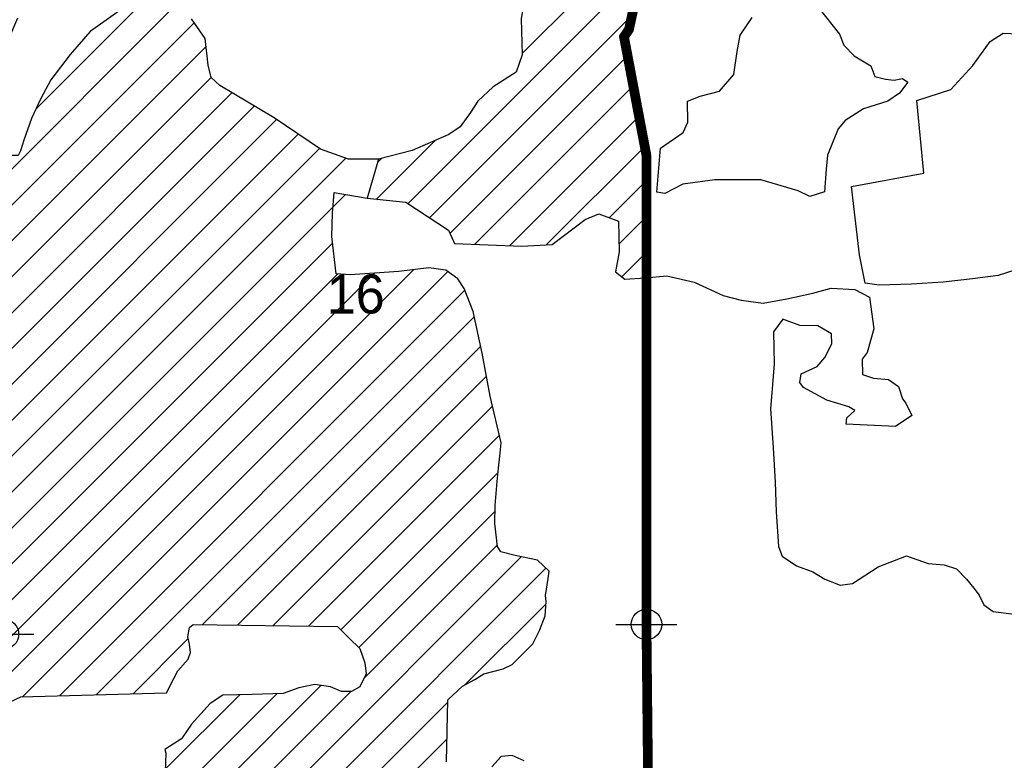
# Model space of a CAD drawing. Extents: x 192051 to 352051, y 710978 to 817615.
# Tile 67 of 85: x 294736 to 302819, y 773987 to 780068. Entities that reach past the tile are written whole.
import ezdxf
from ezdxf.enums import TextEntityAlignment as Align

# ---------------------------------------------------------------- set-up
doc = ezdxf.new("R2010")
doc.units = 0
doc.header["$LTSCALE"] = 800
doc.header["$PDMODE"] = 34
doc.header["$PDSIZE"] = 250
doc.layers.get('0').update_dxf_attribs({"linetype": 'CONTINUOUS'})
for name, color, linetype in [('SEC', 2, 'CONTINUOUS'), ('TEXT', 7, 'CONTINUOUS'), ('WETDBA', 11, 'CONTINUOUS'), ('WETFILL', 12, 'CONTINUOUS'), ('WSHEDS', 3, 'CONTINUOUS')]:
    doc.layers.add(name, color=color, linetype=linetype)

# ---------------------------------------------------------------- blocks, each defined once
blk = doc.blocks.new('*X')
at = {"color": 0}
for p, q in [((298861.3, 779790.1), (299594.4, 780523.1)), ((297923.1, 778557.2), (299720.7, 780354.8)), ((289479.9, 773650.3), (295966.9, 780137.3)), ((294867.7, 779332.7), (295704.3, 780169.3)), ((298101.7, 778441.1), (299762.8, 780102.2)), ((290512, 774387.7), (296168, 780043.7)), ((291066.5, 774647.5), (296266.9, 779847.9)), ((298268.7, 778313.4), (299726.9, 779771.6)), ((291511.8, 774798.1), (296307.9, 779594.1)), ((292530.3, 775521.9), (296477, 779468.6)), ((298473.9, 778224), (299773.8, 779523.8)), ((292591.7, 775288.6), (296661.8, 779358.7)), ((292684.3, 775086.5), (296845.6, 779247.8)), ((298756.6, 778212), (299820.6, 779276)), ((292721.4, 774829), (297021.5, 779129)), ((297666.1, 778594.9), (298148.9, 779077.7)), ((292702.9, 774515.7), (297197.4, 779010.3)), ((299058.2, 778218.9), (299867.5, 779028.1)), ((292749.4, 774267.6), (297412.7, 778930.8)), ((297675.9, 778899.3), (297705.6, 778929.1)), ((299575.8, 778441.7), (299881.7, 778747.7)), ((293085, 774308.4), (297410.6, 778634)), ((299657.3, 778228.5), (299881.7, 778453)), ((293304, 774232.7), (297306.1, 778234.8)), ((299679.6, 777956.2), (299881.7, 778158.3)), ((293988.1, 774032.8), (297971.5, 778016.2)), ((294759.4, 774509.5), (298250.2, 778000.3)), ((293561.8, 774195.9), (297347.5, 777981.6)), ((293764.2, 774103.6), (297648.5, 777987.9)), ((295062, 774517.3), (298390.9, 777846.3)), ((295364.5, 774525.2), (298467.5, 777628.1)), ((296234.1, 775100.1), (298519.9, 777385.9)), ((296525.2, 775096.5), (298568.7, 777139.9)), ((296816.3, 775092.9), (298619.1, 776895.7)), ((297107.4, 775089.3), (298675.1, 776657)), ((297371.7, 775059), (298663.5, 776350.8)), ((297521.3, 774913.8), (298639, 776031.6)), ((297563.9, 774661.7), (298658.4, 775756.2)), ((296232.9, 773036), (298853.9, 775657.1)), ((296411.4, 772919.9), (299055.7, 775564.2)), ((298394.8, 774608.6), (299056.5, 775270.3)), ((295667.1, 774533), (296120.1, 774986.1)), ((295910.4, 773302.9), (297209.7, 774602.2)), ((295920.9, 773608.2), (296846.3, 774533.6)), ((295931.4, 773913.4), (296544, 774525.9)), ((296061.9, 773159.8), (297455, 774552.9)), ((296627.6, 772841.3), (298250, 774463.8)), ((296955.1, 772874.2), (298244.4, 774163.5))]:
    blk.add_line(p, q, dxfattribs=at)

msp = doc.modelspace()

# ---------------------------------------------------------------- linework, layer by layer
at = {"layer": 'SEC', "color": 0}
for p in [(299881.7, 775102.8), (294602.8, 775022.5)]:
    msp.add_point(p, dxfattribs=at)
at = {"layer": 'WETDBA', "color": 0}
for points in [[(299269.5, 780845.5), (298957.3, 780735.5), (298854.1, 780074.6), (298861.6, 779780.1), (298813.5, 779636.1), (298622.4, 779516.1), (298496.2, 779400.1), (298436.3, 779307.3), (298353.3, 779187.3), (298260.3, 779126.4), (297958, 778994.2), (297682.9, 778923.2)], [(295550.7, 780136.9), (295315.4, 779971.4), (295149.7, 779782.4), (294991.1, 779573.9), (294906.8, 779416.5), (294832.5, 779257.3), (294770.3, 779078.1), (294744, 778992.2), (294724.4, 778952.5), (294646.5, 778954.4), (294619.5, 779084.1), (294633.5, 779878.2), (294722.1, 780082.6)], [(301289.9, 780175.1), (301467.4, 779950.2), (301502.9, 779859.6), (301586, 779771.3), (301723.5, 779690.1), (301757.6, 779600.9), (301843, 779579.6), (301916.4, 779570.6), (301982.4, 779585.6), (302026.5, 779553.9), (301959.7, 779465), (301862, 779400.3), (301662.8, 779335.3), (301512.5, 779240), (301455, 779172.7), (301367.6, 778957), (301358, 778841.4), (301342.6, 778653.9), (301222.4, 778615.8), (301126.9, 778662.5), (300820.6, 778753.1), (300444.1, 778754), (300179.4, 778718.2), (300032.2, 778640.9), (299966.4, 778652.9), (299997.2, 779014.1), (300182.9, 779141.8), (300221.4, 779228.1), (300218.4, 779399.4), (300323.4, 779440.7), (300480.1, 779482.1), (300599.3, 779619), (300625.7, 779806.7), (300651.6, 779940.5), (300749.9, 780085.3)], [(297682.9, 778923.2), (297435.5, 778922.6), (297204.6, 779005.4), (296824.7, 779261.9), (296378.7, 779527), (296308.2, 779592.8), (296283, 779693.6), (296260.2, 779912.6), (296145.6, 780075.6)], [(302981.7, 778036.6), (302768.9, 777967.5), (302558.8, 777940), (302317.7, 777914.1), (302057.7, 777896.6), (301792.5, 777888.6), (301678.2, 777904.8), (301629.9, 778137), (301563.9, 778698.8), (302158.7, 778809.3), (302101.2, 779405.9), (302380.3, 779495), (302560.7, 779691.2), (302703.1, 779888.9), (302810.5, 779957.3), (303257.9, 779937.5)], [(298240.8, 773973.6), (298250.4, 774482.3), (298372.4, 774596.7), (298472.1, 774649.5), (298545.8, 774697.6), (298705.5, 774737.9), (298779, 774772.6), (298949.7, 774943.4), (299004.7, 775053.8), (299051, 775172.2), (299057.6, 775289.9), (299053.5, 775340.6), (299076.2, 775480.8), (299081.7, 775539), (298987.6, 775630), (298803.7, 775667.3), (298685.8, 775698.7), (298660, 775742.9), (298636.3, 775931.4), (298640.3, 776080.1), (298657.3, 776276.6), (298666.4, 776385.1), (298678.8, 776484.6), (298690, 776593.2), (298599.9, 776977.8), (298532.2, 777329.3), (298457.8, 777672.8), (298385.3, 777860.8), (298332.7, 777939.3), (298233.7, 778012.5), (298095.8, 778031.1), (297848.1, 778001.5), (297448.3, 777974.3), (297334.1, 777982.5), (297300.1, 778288), (297303.9, 778479.1), (297317.6, 778650), (297588.1, 778603.5)], [(297588.1, 778603.5), (297905.5, 778568.6), (298256, 778340.7), (298307.1, 778231), (298859.4, 778207.6), (299108.5, 778221.7), (299379.6, 778427.6), (299491.6, 778473), (299653.1, 778413), (299658.8, 778160.8), (299627.1, 777996.9), (299705.2, 777936.4), (299872.3, 777947.9)], [(299872.3, 777947.9), (300049.8, 777964.2), (300273.8, 777912.2), (300510.8, 777803.5), (300658, 777764.1), (300840.5, 777741.6), (301032.9, 777776.1), (301248.8, 777823.5), (301397.1, 777864), (301591.3, 777851.9), (301713.2, 777788.9), (301749.6, 777530.9), (301692.3, 777336.3), (301651.4, 777280.2), (301654.9, 777155.9), (301744.5, 777124.1), (301868.6, 777114.9), (301951.6, 777055.2), (301983.1, 776955.4), (302011.4, 776918.3), (302060.6, 776819.2), (301925, 776726.8), (301520.4, 776747.6), (301527.5, 776800.2), (301591.7, 776857.9), (301543.8, 776890.6), (301363.5, 776944.3), (301170.6, 777048.4), (301140.6, 777090.3), (301150.6, 777159.3), (301283.3, 777219.7), (301346.1, 777294.3), (301402.4, 777407.5), (301401.3, 777489.5), (301289.9, 777553.7), (301139.8, 777556.9), (301000.6, 777608.7), (300924.8, 777506), (300930.3, 777241.8), (300911.4, 777004.2), (300900.3, 776874.4), (300920.8, 776552.8), (300938.3, 776270.7), (300945.8, 776028.5), (300965.6, 775743.6), (300994.9, 775664.2), (301113.3, 775584), (301247.4, 775535.6), (301346.7, 775473.1), (301471.6, 775425.7), (301573.6, 775439.6), (301783.2, 775574.5), (302017.8, 775665.8), (302193.5, 775603.4), (302326.2, 775591.7), (302425.7, 775559.6), (302508.3, 775475.2), (302570, 775399.2), (302612.5, 775342.9), (302650.3, 775263.8), (302727.4, 775209.5), (302899.3, 775187.4)], [(294522.6, 774403.4), (294746.8, 774509.1), (295941.1, 774540.1), (296002.2, 774658.5), (296035.8, 774720.6), (296118.2, 774816.5), (296139.3, 774873.2), (296131, 774940), (296116.6, 775001), (296130.5, 775077.9), (296160, 775101), (297344.8, 775086.3), (297439.8, 774989.7), (297530.1, 774905.6), (297568.7, 774788.4), (297581.5, 774697.7), (297528.5, 774589.5), (297459.2, 774552.8), (297377.2, 774553.1), (297288.8, 774590.6), (297159.4, 774609.6), (297028.2, 774583.2), (296899.3, 774534.9), (296644.3, 774528.4), (296404.2, 774522.4), (296298.7, 774454.6), (296147.8, 774283.9), (296064.9, 774162.5), (295928.4, 774074.4), (295936, 774044.3), (295909.6, 773280.4)], [(298878.2, 773982.6), (298779.6, 774026), (298690.1, 774018.3), (298611.4, 773934.5)]]:
    msp.add_lwpolyline(points, dxfattribs=at)
at = {"layer": 'WETFILL', "color": 0}
msp.add_lwpolyline([(297682.9, 778923.2), (297588.1, 778603.5)], dxfattribs=at)
at = {"layer": 'WSHEDS', "color": 0, "const_width": 80}
for points in [[(299269.5, 780845.5), (299697.4, 780420.8), (299759.1, 780246), (299769.4, 780133), (299738.6, 779989), (299697.4, 779927.3), (299881.7, 778952.8), (299881.7, 777948.8)], [(299881.7, 777948.8), (299881.7, 775102.8), (299936.6, 769765.4), (294615.9, 769710.5), (289345.7, 769688.8), (284017, 769684.1), (284038.5, 764388.8), (279638.5, 764388.8), (279734.3, 758982.3), (279598.5, 756298.8)]]:
    msp.add_lwpolyline(points, dxfattribs=at)

# ---------------------------------------------------------------- block references
at = {"layer": 'WETFILL', "color": 0}
msp.add_blockref('*X', (0, 0), dxfattribs=at)
msp.add_blockref('*X', (0, 0), dxfattribs=at)
msp.add_blockref('*X', (0, 0), dxfattribs=at)
msp.add_blockref('*X', (0, 0), dxfattribs=at)
msp.add_blockref('*X', (0, 0), dxfattribs=at)
msp.add_blockref('*X', (0, 0), dxfattribs=at)
msp.add_blockref('*X', (0, 0), dxfattribs=at)
msp.add_blockref('*X', (0, 0), dxfattribs=at)
msp.add_blockref('*X', (0, 0), dxfattribs=at)
msp.add_blockref('*X', (0, 0), dxfattribs=at)
msp.add_blockref('*X', (0, 0), dxfattribs=at)
msp.add_blockref('*X', (0, 0), dxfattribs=at)
msp.add_blockref('*X', (0, 0), dxfattribs=at)
msp.add_blockref('*X', (0, 0), dxfattribs=at)
msp.add_blockref('*X', (0, 0), dxfattribs=at)
msp.add_blockref('*X', (0, 0), dxfattribs=at)
msp.add_blockref('*X', (0, 0), dxfattribs=at)
msp.add_blockref('*X', (0, 0), dxfattribs=at)
msp.add_blockref('*X', (0, 0), dxfattribs=at)
msp.add_blockref('*X', (0, 0), dxfattribs=at)
msp.add_blockref('*X', (0, 0), dxfattribs=at)
msp.add_blockref('*X', (0, 0), dxfattribs=at)
msp.add_blockref('*X', (0, 0), dxfattribs=at)
msp.add_blockref('*X', (0, 0), dxfattribs=at)
msp.add_blockref('*X', (0, 0), dxfattribs=at)
msp.add_blockref('*X', (0, 0), dxfattribs=at)
msp.add_blockref('*X', (0, 0), dxfattribs=at)
msp.add_blockref('*X', (0, 0), dxfattribs=at)
msp.add_blockref('*X', (0, 0), dxfattribs=at)
msp.add_blockref('*X', (0, 0), dxfattribs=at)
msp.add_blockref('*X', (0, 0), dxfattribs=at)
msp.add_blockref('*X', (0, 0), dxfattribs=at)
msp.add_blockref('*X', (0, 0), dxfattribs=at)
msp.add_blockref('*X', (0, 0), dxfattribs=at)
msp.add_blockref('*X', (0, 0), dxfattribs=at)
msp.add_blockref('*X', (0, 0), dxfattribs=at)
msp.add_blockref('*X', (0, 0), dxfattribs=at)
msp.add_blockref('*X', (0, 0), dxfattribs=at)
msp.add_blockref('*X', (0, 0), dxfattribs=at)
msp.add_blockref('*X', (0, 0), dxfattribs=at)
msp.add_blockref('*X', (0, 0), dxfattribs=at)
msp.add_blockref('*X', (0, 0), dxfattribs=at)
msp.add_blockref('*X', (0, 0), dxfattribs=at)
msp.add_blockref('*X', (0, 0), dxfattribs=at)
msp.add_blockref('*X', (0, 0), dxfattribs=at)
msp.add_blockref('*X', (0, 0), dxfattribs=at)
msp.add_blockref('*X', (0, 0), dxfattribs=at)
msp.add_blockref('*X', (0, 0), dxfattribs=at)
msp.add_blockref('*X', (0, 0), dxfattribs=at)
msp.add_blockref('*X', (0, 0), dxfattribs=at)
msp.add_blockref('*X', (0, 0), dxfattribs=at)
msp.add_blockref('*X', (0, 0), dxfattribs=at)
msp.add_blockref('*X', (0, 0), dxfattribs=at)
msp.add_blockref('*X', (0, 0), dxfattribs=at)
msp.add_blockref('*X', (0, 0), dxfattribs=at)
msp.add_blockref('*X', (0, 0), dxfattribs=at)
msp.add_blockref('*X', (0, 0), dxfattribs=at)
msp.add_blockref('*X', (0, 0), dxfattribs=at)
msp.add_blockref('*X', (0, 0), dxfattribs=at)
msp.add_blockref('*X', (0, 0), dxfattribs=at)
msp.add_blockref('*X', (0, 0), dxfattribs=at)
msp.add_blockref('*X', (0, 0), dxfattribs=at)
msp.add_blockref('*X', (0, 0), dxfattribs=at)
msp.add_blockref('*X', (0, 0), dxfattribs=at)
msp.add_blockref('*X', (0, 0), dxfattribs=at)
msp.add_blockref('*X', (0, 0), dxfattribs=at)
msp.add_blockref('*X', (0, 0), dxfattribs=at)
msp.add_blockref('*X', (0, 0), dxfattribs=at)
msp.add_blockref('*X', (0, 0), dxfattribs=at)
msp.add_blockref('*X', (0, 0), dxfattribs=at)
msp.add_blockref('*X', (0, 0), dxfattribs=at)
msp.add_blockref('*X', (0, 0), dxfattribs=at)
msp.add_blockref('*X', (0, 0), dxfattribs=at)
msp.add_blockref('*X', (0, 0), dxfattribs=at)
msp.add_blockref('*X', (0, 0), dxfattribs=at)
msp.add_blockref('*X', (0, 0), dxfattribs=at)
msp.add_blockref('*X', (0, 0), dxfattribs=at)
msp.add_blockref('*X', (0, 0), dxfattribs=at)
msp.add_blockref('*X', (0, 0), dxfattribs=at)
msp.add_blockref('*X', (0, 0), dxfattribs=at)
msp.add_blockref('*X', (0, 0), dxfattribs=at)
msp.add_blockref('*X', (0, 0), dxfattribs=at)
msp.add_blockref('*X', (0, 0), dxfattribs=at)
msp.add_blockref('*X', (0, 0), dxfattribs=at)
msp.add_blockref('*X', (0, 0), dxfattribs=at)
msp.add_blockref('*X', (0, 0), dxfattribs=at)
msp.add_blockref('*X', (0, 0), dxfattribs=at)
msp.add_blockref('*X', (0, 0), dxfattribs=at)
msp.add_blockref('*X', (0, 0), dxfattribs=at)
msp.add_blockref('*X', (0, 0), dxfattribs=at)
msp.add_blockref('*X', (0, 0), dxfattribs=at)
msp.add_blockref('*X', (0, 0), dxfattribs=at)
msp.add_blockref('*X', (0, 0), dxfattribs=at)
msp.add_blockref('*X', (0, 0), dxfattribs=at)
msp.add_blockref('*X', (0, 0), dxfattribs=at)
msp.add_blockref('*X', (0, 0), dxfattribs=at)
msp.add_blockref('*X', (0, 0), dxfattribs=at)
msp.add_blockref('*X', (0, 0), dxfattribs=at)
msp.add_blockref('*X', (0, 0), dxfattribs=at)
msp.add_blockref('*X', (0, 0), dxfattribs=at)

# ---------------------------------------------------------------- texts
at = {"layer": 'TEXT', "color": 0}
msp.add_text('16', height=320, dxfattribs=at).set_placement((297494.9, 777655.7), align=Align.CENTER)

doc.saveas('drawing.dxf')
